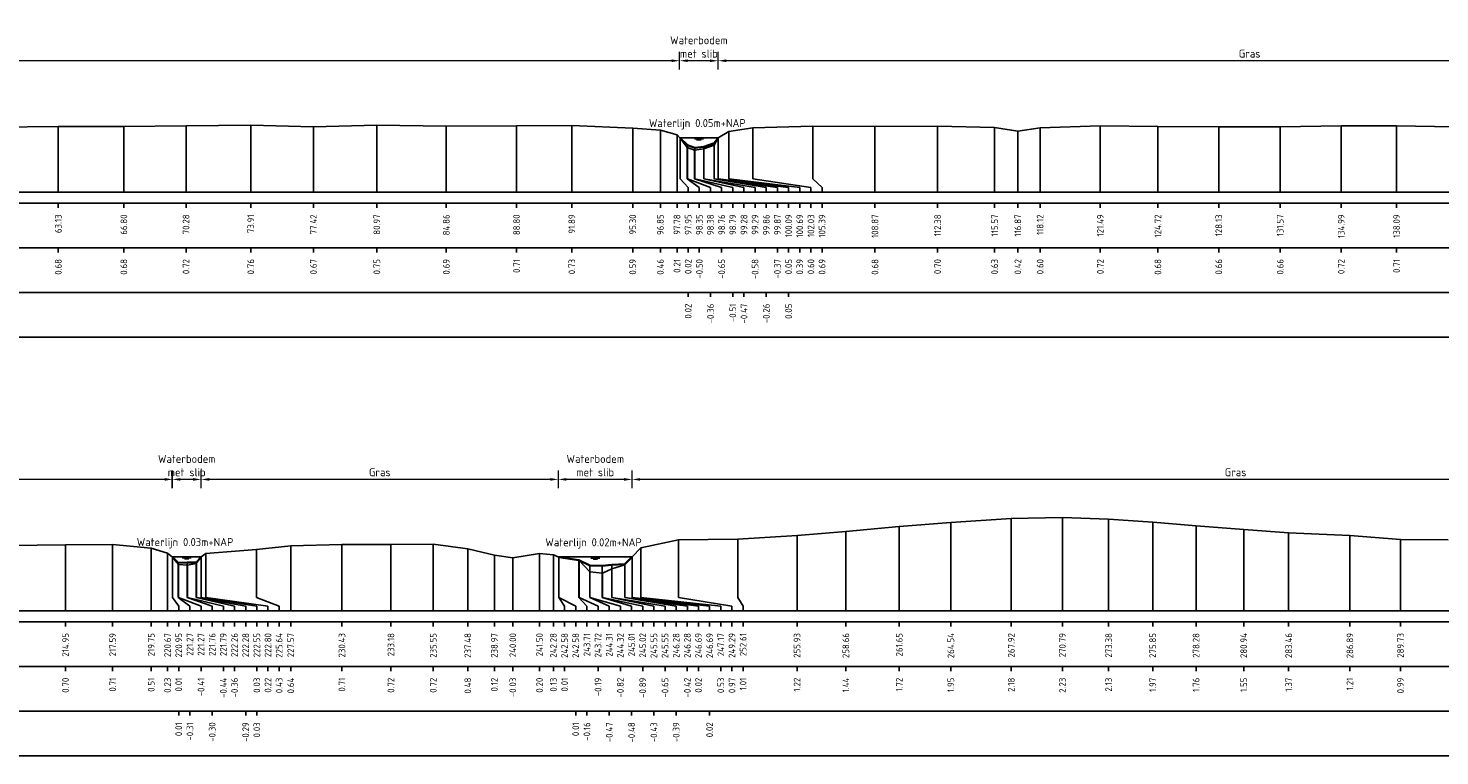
# Model space of a CAD drawing. Header units: metres. Extents: x 132725 to 140175, y 414354 to 417094.
# Tile 26 of 40: x 139912 to 139991, y 416947 to 416988. Entities that reach past the tile are written whole.
import ezdxf
from ezdxf.enums import TextEntityAlignment as Align

# ---------------------------------------------------------------- set-up
doc = ezdxf.new("R2010")
doc.units = ezdxf.units.M
doc.header["$PDMODE"] = 35
doc.header["$PDSIZE"] = 0.075
doc.layers.get('Defpoints').update_dxf_attribs({"true_color": 0x806000})
for name, color, linetype, lineweight in [('B-ME-GW-MAAIVELD-GD', 8, 'GW-MAAIVELD', 25), ('X-ME-AL-PROFIEL_BOVENKANT SLIB-GD', 42, 'Continuous', 35), ('X-XX-AL-DETAIL1-M', 7, 'Continuous', 18), ('X-XX-AL-NAP-T18', 7, 'Continuous', 18)]:
    doc.layers.add(name, color=color, linetype=linetype, lineweight=lineweight)
doc.layers.add('X-ME-AL-PROFIEL_WATERLIJN-GD', color=150, linetype='Continuous')
doc.layers.add('X-ME-AL-PROFIELRASTER-S', color=7, linetype='Continuous')
doc.styles.add('NLCS-ISO-ANNOTATIEF-T18', font='NLCS-ISO.ttf', dxfattribs={"height": 1.8})
doc.styles.add('NLCS-ISO-ANNOTATIVE-T18', font='NLCS-ISO.ttf', dxfattribs={"height": 1.8})
doc.linetypes.add('GW-MAAIVELD', pattern='A,12,[40,NLCS.SHX,S=1,R=0,X=0,Y=-0.5],12', length=24)
doc.dimstyles.new('NLCS-ANNOTATIEF-T18-PIJL_L2_H0', dxfattribs={"dimtxt": 2.5, "dimasz": 1.8, "dimexe": 2, "dimexo": 2, "dimgap": 0.7, "dimtad": 1, "dimzin": 0, "dimdsep": 46, "dimtxsty": 'NLCS-ISO-ANNOTATIEF-T18', "dimcen": 0, "dimdle": 2, "dimclrd": 256, "dimclre": 256, "dimclrt": 10, "dimaunit": 2, "dimadec": 0, "dimazin": 0, "dimtfac": 1, "dimtdec": 3, "dimtofl": 0, "dimtmove": 0, "dimatfit": 3, "dimfxl": 2, "dimfxlon": 1, "dimtfillclr": 256, "dimtolj": 1, "dimtzin": 0, "dimlwd": -1, "dimlwe": -1, "dimarcsym": 0})

# ---------------------------------------------------------------- blocks, each defined once
blk = doc.blocks.new('SAL-PROFIELRASTER_BALK_EIND1-D')
at = {"color": 0, "linetype": 'ByBlock', "lineweight": -2, "flags": 128}
for points in [[(0, 0), (1, 0)], [(0, -2.5), (1, -2.5)], [(0, -12.5), (1, -12.5)]]:
    blk.add_lwpolyline(points, dxfattribs=at)
blk = doc.blocks.new('SAL-PROFIELRASTER_BALK_EIND2-D')
at = {"color": 0, "linetype": 'ByBlock', "lineweight": -2}
blk.add_line((1, -12.5), (0, -12.5), dxfattribs=at)
blk = doc.blocks.new('SAL-PROFIELRASTER_BALK_DATA-D')
at = {"color": 0, "linetype": 'ByBlock', "lineweight": -2}
blk.add_lwpolyline([(0, -3.5), (0, -2.5)], dxfattribs=at)
at = {"color": 0, "linetype": 'ByBlock', "lineweight": -2, "style": 'NLCS-ISO-ANNOTATIVE-T18'}
blk.add_attdef('GETAL', text='', height=1.5, rotation=90, dxfattribs=at).set_placement((0.75, -5), align=Align.RIGHT)
blk = doc.blocks.new('SAL-PROFIELRASTER_AANHAAL-D')
at = {"color": 9, "linetype": 'ByBlock', "lineweight": -2, "flags": 128}
blk.add_lwpolyline([(0, 1), (0, 0)], dxfattribs=at)
blk = doc.blocks.new('SAL-PROFIELRASTER_AANHAAL_STAGGER-D')
at = {"color": 9, "linetype": 'ByBlock', "lineweight": -2, "flags": 128}
for points in [[(0, 0), (0, -0.25)], [(0, -0.25), (1, -0.75)], [(1, -0.75), (1, -1)]]:
    blk.add_lwpolyline(points, dxfattribs=at)
blk = doc.blocks.new('*D69')
at = {"layer": 'Defpoints', "color": 0, "transparency": 16777216}
for p in [(139919.638, 416962.678), (139919.638, 416958.343), (139921.258, 416958.343)]:
    blk.add_point(p, dxfattribs=at)
at = {"layer": 'X-XX-AL-DETAIL1-M', "transparency": 16777216}
for p, q in [((139919.638, 416962.178), (139919.638, 416963.178)), ((139921.258, 416962.178), (139921.258, 416963.178)), ((139920.808, 416962.678), (139920.088, 416962.678))]:
    blk.add_line(p, q, dxfattribs=at)
for points in [[(139920.088, 416962.753), (139920.088, 416962.603), (139919.638, 416962.678)], [(139920.808, 416962.753), (139920.808, 416962.603), (139921.258, 416962.678)]]:
    blk.add_solid(points, dxfattribs=at)
at = {"layer": 'X-XX-AL-DETAIL1-M', "color": 10, "transparency": 16777216, "insert": (139920.448, 416963.453), "char_height": 0.45, "attachment_point": 5, "style": 'NLCS-ISO-ANNOTATIEF-T18'}
blk.add_mtext('\\A1;Waterbodem\\Pmet slib', dxfattribs=at)
blk = doc.blocks.new('*D70')
at = {"layer": 'Defpoints', "color": 0, "transparency": 16777216}
for p in [(139941.267, 416962.678), (139941.267, 416958.332), (139945.397, 416958.332)]:
    blk.add_point(p, dxfattribs=at)
at = {"layer": 'X-XX-AL-DETAIL1-M', "transparency": 16777216}
for p, q in [((139941.267, 416962.178), (139941.267, 416963.178)), ((139945.397, 416962.178), (139945.397, 416963.178)), ((139944.947, 416962.678), (139941.717, 416962.678))]:
    blk.add_line(p, q, dxfattribs=at)
for points in [[(139941.717, 416962.753), (139941.717, 416962.603), (139941.267, 416962.678)], [(139944.947, 416962.753), (139944.947, 416962.603), (139945.397, 416962.678)]]:
    blk.add_solid(points, dxfattribs=at)
at = {"layer": 'X-XX-AL-DETAIL1-M', "color": 10, "transparency": 16777216, "insert": (139943.332, 416963.453), "char_height": 0.45, "attachment_point": 5, "style": 'NLCS-ISO-ANNOTATIEF-T18'}
blk.add_mtext('\\A1;Waterbodem\\Pmet slib', dxfattribs=at)
blk = doc.blocks.new('*D72')
at = {"layer": 'Defpoints', "color": 0, "transparency": 16777216}
for p in [(139945.397, 416962.678), (140013, 416959.477), (139945.397, 416958.332)]:
    blk.add_point(p, dxfattribs=at)
at = {"layer": 'X-XX-AL-DETAIL1-M', "transparency": 16777216}
for p, q in [((139945.397, 416962.178), (139945.397, 416963.178)), ((140013, 416962.178), (140013, 416963.178)), ((140012.55, 416962.678), (139945.847, 416962.678))]:
    blk.add_line(p, q, dxfattribs=at)
for points in [[(139945.847, 416962.753), (139945.847, 416962.603), (139945.397, 416962.678)], [(140012.55, 416962.753), (140012.55, 416962.603), (140013, 416962.678)]]:
    blk.add_solid(points, dxfattribs=at)
at = {"layer": 'X-XX-AL-DETAIL1-M', "color": 10, "transparency": 16777216, "insert": (139979.198, 416963.078), "char_height": 0.45, "attachment_point": 5, "style": 'NLCS-ISO-ANNOTATIEF-T18'}
blk.add_mtext('\\A1;Gras', dxfattribs=at)
blk = doc.blocks.new('*D73')
at = {"layer": 'Defpoints', "color": 0, "transparency": 16777216}
for p in [(139921.258, 416962.678), (139921.258, 416958.332), (139941.267, 416958.332)]:
    blk.add_point(p, dxfattribs=at)
at = {"layer": 'X-XX-AL-DETAIL1-M', "transparency": 16777216}
for p, q in [((139921.258, 416962.178), (139921.258, 416963.178)), ((139941.267, 416962.178), (139941.267, 416963.178)), ((139940.817, 416962.678), (139921.708, 416962.678))]:
    blk.add_line(p, q, dxfattribs=at)
for points in [[(139921.708, 416962.753), (139921.708, 416962.603), (139921.258, 416962.678)], [(139940.817, 416962.753), (139940.817, 416962.603), (139941.267, 416962.678)]]:
    blk.add_solid(points, dxfattribs=at)
at = {"layer": 'X-XX-AL-DETAIL1-M', "color": 10, "transparency": 16777216, "insert": (139931.263, 416963.078), "char_height": 0.45, "attachment_point": 5, "style": 'NLCS-ISO-ANNOTATIEF-T18'}
blk.add_mtext('\\A1;Gras', dxfattribs=at)
blk = doc.blocks.new('*D74')
at = {"layer": 'Defpoints', "color": 0, "transparency": 16777216}
for p in [(139860.06, 416962.678), (139860.06, 416958.351), (139919.659, 416958.326)]:
    blk.add_point(p, dxfattribs=at)
at = {"layer": 'X-XX-AL-DETAIL1-M', "transparency": 16777216}
for p, q in [((139860.06, 416962.178), (139860.06, 416963.178)), ((139919.659, 416962.178), (139919.659, 416963.178)), ((139919.209, 416962.678), (139860.51, 416962.678))]:
    blk.add_line(p, q, dxfattribs=at)
for points in [[(139860.51, 416962.753), (139860.51, 416962.603), (139860.06, 416962.678)], [(139919.209, 416962.753), (139919.209, 416962.603), (139919.659, 416962.678)]]:
    blk.add_solid(points, dxfattribs=at)
at = {"layer": 'X-XX-AL-DETAIL1-M', "color": 10, "transparency": 16777216, "insert": (139889.86, 416963.078), "char_height": 0.45, "attachment_point": 5, "style": 'NLCS-ISO-ANNOTATIEF-T18'}
blk.add_mtext('\\A1;Gras', dxfattribs=at)
blk = doc.blocks.new('*D142')
at = {"layer": 'Defpoints', "color": 0, "transparency": 16777216}
for p in [(139948.056, 416986.137), (139948.056, 416981.821), (139950.217, 416981.821)]:
    blk.add_point(p, dxfattribs=at)
at = {"layer": 'X-XX-AL-DETAIL1-M', "transparency": 16777216}
for p, q in [((139948.056, 416985.637), (139948.056, 416986.637)), ((139949.767, 416986.137), (139948.506, 416986.137)), ((139950.217, 416985.637), (139950.217, 416986.637))]:
    blk.add_line(p, q, dxfattribs=at)
for points in [[(139948.506, 416986.212), (139948.506, 416986.062), (139948.056, 416986.137)], [(139949.767, 416986.212), (139949.767, 416986.062), (139950.217, 416986.137)]]:
    blk.add_solid(points, dxfattribs=at)
at = {"layer": 'X-XX-AL-DETAIL1-M', "color": 10, "transparency": 16777216, "insert": (139949.136, 416986.912), "char_height": 0.45, "attachment_point": 5, "style": 'NLCS-ISO-ANNOTATIEF-T18'}
blk.add_mtext('\\A1;Waterbodem\\Pmet slib', dxfattribs=at)
blk = doc.blocks.new('*D150')
at = {"layer": 'Defpoints', "color": 0, "transparency": 16777216}
for p in [(139950.217, 416986.137), (139950.217, 416981.821), (140009.752, 416981.791)]:
    blk.add_point(p, dxfattribs=at)
at = {"layer": 'X-XX-AL-DETAIL1-M', "transparency": 16777216}
for p, q in [((139950.217, 416985.637), (139950.217, 416986.637)), ((140009.302, 416986.137), (139950.667, 416986.137)), ((140009.752, 416985.637), (140009.752, 416986.637))]:
    blk.add_line(p, q, dxfattribs=at)
for points in [[(139950.667, 416986.212), (139950.667, 416986.062), (139950.217, 416986.137)], [(140009.302, 416986.212), (140009.302, 416986.062), (140009.752, 416986.137)]]:
    blk.add_solid(points, dxfattribs=at)
at = {"layer": 'X-XX-AL-DETAIL1-M', "color": 10, "transparency": 16777216, "insert": (139979.985, 416986.537), "char_height": 0.45, "attachment_point": 5, "style": 'NLCS-ISO-ANNOTATIEF-T18'}
blk.add_mtext('\\A1;Gras', dxfattribs=at)
blk = doc.blocks.new('*D151')
at = {"layer": 'Defpoints', "color": 0, "transparency": 16777216}
for p in [(139858.292, 416986.137), (139858.292, 416981.818), (139948.056, 416981.821)]:
    blk.add_point(p, dxfattribs=at)
at = {"layer": 'X-XX-AL-DETAIL1-M', "transparency": 16777216}
for p, q in [((139858.292, 416985.637), (139858.292, 416986.637)), ((139947.606, 416986.137), (139858.742, 416986.137)), ((139948.056, 416985.637), (139948.056, 416986.637))]:
    blk.add_line(p, q, dxfattribs=at)
for points in [[(139858.742, 416986.212), (139858.742, 416986.062), (139858.292, 416986.137)], [(139947.606, 416986.212), (139947.606, 416986.062), (139948.056, 416986.137)]]:
    blk.add_solid(points, dxfattribs=at)
at = {"layer": 'X-XX-AL-DETAIL1-M', "color": 10, "transparency": 16777216, "insert": (139903.174, 416986.537), "char_height": 0.45, "attachment_point": 5, "style": 'NLCS-ISO-ANNOTATIEF-T18'}
blk.add_mtext('\\A1;Gras', dxfattribs=at)

msp = doc.modelspace()

# ---------------------------------------------------------------- linework, layer by layer
at = {"layer": 'B-ME-GW-MAAIVELD-GD', "ltscale": 0.1}
for points in [[(139909.774, 416982.406), (139913.254, 416982.454), (139916.926, 416982.453), (139920.411, 416982.495), (139924.036, 416982.533), (139927.547, 416982.442), (139931.097, 416982.523), (139934.988, 416982.462), (139938.923, 416982.484), (139942.019, 416982.508), (139945.43, 416982.367), (139946.978, 416982.239), (139947.911, 416981.985), (139948.081, 416981.792), (139948.479, 416981.28), (139948.885, 416981.128), (139949.422, 416981.194), (139949.994, 416981.41), (139950.217, 416981.821), (139950.814, 416982.163), (139952.161, 416982.378), (139955.521, 416982.462), (139959, 416982.451), (139962.507, 416982.478), (139965.702, 416982.405), (139967.002, 416982.199), (139968.251, 416982.372), (139971.622, 416982.498), (139974.847, 416982.454), (139978.256, 416982.435), (139981.697, 416982.432), (139985.115, 416982.494), (139988.216, 416982.49), (139991.414, 416982.438)], [(139910.479, 416958.98), (139913.66, 416959.015), (139916.298, 416959.027), (139918.459, 416958.822), (139919.375, 416958.548), (139919.659, 416958.326), (139919.984, 416957.911), (139920.495, 416957.878), (139920.973, 416957.958), (139921.258, 416958.343), (139921.514, 416958.532), (139924.353, 416958.743), (139926.275, 416958.958), (139929.14, 416959.031), (139931.887, 416959.036), (139934.255, 416959.04), (139936.193, 416958.794), (139937.679, 416958.436), (139938.713, 416958.291), (139940.208, 416958.519), (139940.989, 416958.443), (139941.287, 416958.324), (139942.431, 416958.126), (139943.032, 416957.5), (139943.729, 416957.423), (139944.261, 416957.667), (139944.992, 416957.896), (139945.397, 416958.332), (139945.883, 416958.843), (139948, 416959.291), (139951.321, 416959.325), (139954.636, 416959.541), (139957.368, 416959.76), (139960.358, 416960.032), (139963.249, 416960.266), (139966.634, 416960.495), (139969.499, 416960.55), (139972.085, 416960.45), (139974.556, 416960.286), (139976.988, 416960.072), (139979.654, 416959.863), (139982.172, 416959.683), (139985.6, 416959.53), (139988.436, 416959.308), (139991.099, 416959.297)]]:
    msp.add_lwpolyline(points, dxfattribs=at)
at = {"layer": 'X-ME-AL-PROFIEL_BOVENKANT SLIB-GD'}
for points in [[(139948.081, 416981.792), (139948.505, 416981.415), (139948.918, 416981.264), (139949.406, 416981.311), (139949.992, 416981.516), (139950.217, 416981.821)], [(139919.659, 416958.326), (139919.974, 416958.003), (139920.467, 416958.02), (139920.992, 416958.025), (139921.258, 416958.343)], [(139941.287, 416958.324), (139942.417, 416958.153), (139943.019, 416957.849), (139943.724, 416957.836), (139944.261, 416957.889), (139944.994, 416957.926), (139945.397, 416958.332)]]:
    msp.add_lwpolyline(points, dxfattribs=at)
at = {"layer": 'X-ME-AL-PROFIEL_WATERLIJN-GD'}
for points in [[(139950.217, 416981.821), (139948.056, 416981.821)], [(139948.886, 416981.759), (139949.386, 416981.759)], [(139949.011, 416981.7), (139949.261, 416981.7)], [(139921.258, 416958.343), (139919.638, 416958.343)], [(139920.198, 416958.281), (139920.698, 416958.281)], [(139945.397, 416958.332), (139941.267, 416958.332)], [(139920.323, 416958.222), (139920.573, 416958.222)], [(139943.082, 416958.27), (139943.582, 416958.27)], [(139943.207, 416958.211), (139943.457, 416958.211)]]:
    msp.add_lwpolyline(points, dxfattribs=at)

# ---------------------------------------------------------------- block references
at = {"layer": 'X-ME-AL-PROFIELRASTER-S'}
for p, yscale in [((139913.254, 416978.776), 3.678), ((139916.926, 416978.776), 3.677), ((139920.411, 416978.776), 3.719), ((139924.036, 416978.776), 3.757), ((139927.547, 416978.776), 3.666), ((139931.097, 416978.776), 3.747), ((139934.988, 416978.776), 3.686), ((139938.923, 416978.776), 3.708), ((139942.019, 416978.776), 3.732), ((139945.43, 416978.776), 3.591), ((139946.978, 416978.776), 3.463), ((139950.814, 416979.776), 2.387), ((139952.161, 416979.776), 2.602), ((139955.521, 416979.776), 2.686), ((139959, 416978.776), 3.675), ((139962.507, 416978.776), 3.702), ((139965.702, 416978.776), 3.629), ((139967.002, 416978.776), 3.423), ((139968.251, 416978.776), 3.596), ((139971.622, 416978.776), 3.722), ((139974.847, 416978.776), 3.678), ((139978.256, 416978.776), 3.659), ((139981.697, 416978.776), 3.656), ((139985.115, 416978.776), 3.718), ((139988.216, 416978.776), 3.714), ((139947.911, 416978.776), 3.209), ((139948.081, 416979.776), 2.016), ((139948.081, 416979.776), 2.016), ((139948.081, 416979.776), 2.016), ((139948.081, 416979.776), 2.016), ((139948.479, 416979.776), 1.504), ((139948.505, 416979.776), 1.639), ((139948.918, 416979.776), 1.488), ((139949.406, 416979.776), 1.535), ((139949.992, 416979.776), 1.74), ((139949.994, 416979.776), 1.634), ((139950.217, 416979.776), 2.045), ((139950.217, 416979.776), 2.045), ((139950.217, 416979.776), 2.045), ((139950.217, 416979.776), 2.045), ((139948.885, 416979.776), 1.352), ((139949.422, 416979.776), 1.418), ((139960.358, 416955.317), 4.715), ((139963.249, 416955.317), 4.949), ((139966.634, 416955.317), 5.178), ((139969.499, 416955.317), 5.233000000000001), ((139972.085, 416955.317), 5.133), ((139974.556, 416955.317), 4.969), ((139976.988, 416955.317), 4.755), ((139979.654, 416955.317), 4.546), ((139948, 416956.317), 2.974), ((139951.321, 416956.317), 3.008), ((139954.636, 416955.317), 4.224), ((139957.368, 416955.317), 4.443), ((139982.172, 416955.317), 4.366), ((139985.6, 416955.317), 4.213), ((139988.436, 416955.317), 3.991), ((139913.66, 416955.317), 3.698), ((139916.298, 416955.317), 3.71), ((139918.459, 416955.317), 3.505), ((139919.375, 416955.317), 3.231), ((139919.659, 416956.317), 2.009), ((139919.659, 416956.317), 2.009), ((139919.659, 416956.317), 2.009), ((139919.659, 416956.317), 2.009), ((139921.258, 416956.317), 2.026), ((139921.258, 416956.317), 2.026), ((139921.258, 416956.317), 2.026), ((139921.258, 416956.317), 2.026), ((139921.514, 416956.317), 2.215), ((139924.353, 416956.317), 2.426), ((139926.275, 416955.317), 3.641), ((139929.14, 416955.317), 3.714), ((139931.887, 416955.317), 3.719), ((139934.255, 416955.317), 3.723), ((139936.193, 416955.317), 3.477), ((139937.679, 416955.317), 3.119), ((139938.713, 416955.317), 2.974), ((139940.208, 416955.317), 3.202), ((139940.989, 416955.317), 3.126), ((139941.287, 416956.317), 2.007), ((139941.287, 416956.317), 2.007), ((139941.287, 416956.317), 2.007), ((139941.287, 416956.317), 2.007), ((139945.397, 416956.317), 2.015), ((139945.397, 416956.317), 2.015), ((139945.397, 416956.317), 2.015), ((139945.397, 416956.317), 2.015), ((139945.883, 416956.317), 2.526), ((139919.974, 416956.317), 1.686), ((139919.984, 416956.317), 1.594), ((139920.467, 416956.317), 1.703), ((139920.495, 416956.317), 1.561), ((139920.973, 416956.317), 1.641), ((139920.992, 416956.317), 1.708), ((139942.417, 416956.317), 1.836), ((139942.431, 416956.317), 1.809), ((139943.019, 416956.317), 1.532), ((139943.032, 416956.317), 1.183), ((139943.724, 416956.317), 1.519), ((139944.261, 416956.317), 1.572), ((139944.261, 416956.317), 1.35), ((139944.992, 416956.317), 1.579), ((139944.994, 416956.317), 1.609), ((139943.729, 416956.317), 1.106)]:
    msp.add_blockref('SAL-PROFIELRASTER_AANHAAL-D', p, dxfattribs=dict(at, yscale=yscale))
for p, xscale, zscale in [((139948.081, 416979.776), 0.4546820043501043, 0.4546820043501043), ((139948.081, 416979.776), 0.4546820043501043, 0.4546820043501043), ((139948.081, 416979.776), 0.4546820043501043, 0.4546820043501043), ((139948.081, 416979.776), 0.4546820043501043, 0.4546820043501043), ((139948.479, 416979.776), 0.681728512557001, 0.681728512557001), ((139948.505, 416979.776), 1.280767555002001, 1.280767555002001), ((139948.885, 416979.776), 1.526018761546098, 1.526018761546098), ((139948.918, 416979.776), 2.118173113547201, 2.118173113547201), ((139949.406, 416979.776), 2.2555086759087, 2.2555086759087), ((139949.422, 416979.776), 2.864436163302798, 2.864436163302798), ((139949.992, 416979.776), 2.919264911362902, 2.919264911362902), ((139949.994, 416979.776), 3.542407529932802, 3.542407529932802), ((139950.217, 416979.776), 3.944280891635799, 3.944280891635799), ((139950.217, 416979.776), 3.944280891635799, 3.944280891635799), ((139950.217, 416979.776), 3.944280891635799, 3.944280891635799), ((139950.217, 416979.776), 3.944280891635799, 3.944280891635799), ((139950.814, 416979.776), 3.97204946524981, 3.97204946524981), ((139952.161, 416979.776), 3.250328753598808, 3.250328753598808), ((139955.521, 416979.776), 0.5152290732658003, 0.5152290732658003), ((139919.659, 416956.317), 0.3409960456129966, 0.3409960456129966), ((139919.659, 416956.317), 0.3409960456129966, 0.3409960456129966), ((139919.659, 416956.317), 0.3409960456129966, 0.3409960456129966), ((139919.659, 416956.317), 0.3409960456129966, 0.3409960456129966), ((139919.974, 416956.317), 0.650967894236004, 0.650967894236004), ((139919.984, 416956.317), 1.266800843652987, 1.266800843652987), ((139920.467, 416956.317), 1.408343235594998, 1.408343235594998), ((139920.495, 416956.317), 2.005239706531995, 2.005239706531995), ((139920.973, 416956.317), 2.152462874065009, 2.152462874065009), ((139920.992, 416956.317), 2.758220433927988, 2.758220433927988), ((139921.258, 416956.317), 3.116913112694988, 3.116913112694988), ((139921.258, 416956.317), 3.116913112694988, 3.116913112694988), ((139921.258, 416956.317), 3.116913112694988, 3.116913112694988), ((139921.258, 416956.317), 3.116913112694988, 3.116913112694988), ((139921.514, 416956.317), 3.486277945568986, 3.486277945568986), ((139924.353, 416956.317), 1.271953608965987, 1.271953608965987), ((139941.287, 416956.317), 0.3274767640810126, 0.3274767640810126), ((139941.287, 416956.317), 0.9524767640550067, 0.9524767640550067), ((139941.287, 416956.317), 0.9524767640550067, 0.9524767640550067), ((139941.287, 416956.317), 0.9524767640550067, 0.9524767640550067), ((139942.417, 416956.317), 0.4477090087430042, 0.4477090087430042), ((139942.431, 416956.317), 1.058042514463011, 1.058042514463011), ((139943.019, 416956.317), 1.095554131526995, 1.095554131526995), ((139943.032, 416956.317), 1.707293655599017, 1.707293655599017), ((139943.724, 416956.317), 1.640629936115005, 1.640629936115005), ((139943.729, 416956.317), 2.260088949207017, 2.260088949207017), ((139944.261, 416956.317), 2.35306068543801, 2.35306068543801), ((139944.261, 416956.317), 2.978730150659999, 2.978730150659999), ((139944.992, 416956.317), 3.497720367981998, 3.497720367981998), ((139944.994, 416956.317), 2.87025106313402, 2.87025106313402), ((139945.397, 416956.317), 3.717757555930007, 3.717757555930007), ((139945.397, 416956.317), 4.342757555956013, 4.342757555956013), ((139945.397, 416956.317), 4.342757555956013, 4.342757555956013), ((139945.397, 416956.317), 4.342757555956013, 4.342757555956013), ((139945.883, 416956.317), 4.480871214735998, 4.480871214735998), ((139948, 416956.317), 2.989214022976, 2.989214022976), ((139951.321, 416956.317), 0.2929107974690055, 0.2929107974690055)]:
    msp.add_blockref('SAL-PROFIELRASTER_AANHAAL_STAGGER-D', p, dxfattribs=dict(at, xscale=xscale, zscale=zscale))
at = {"layer": 'X-ME-AL-PROFIELRASTER-S', "xscale": 324, "yscale": 0.25, "zscale": 321.2711331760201}
for name, p in [('SAL-PROFIELRASTER_BALK_EIND1-D', (139850.128, 416978.776)), ('SAL-PROFIELRASTER_BALK_EIND2-D', (139850.128, 416976.276)), ('SAL-PROFIELRASTER_BALK_EIND2-D', (139850.128, 416973.776)), ('SAL-PROFIELRASTER_BALK_EIND1-D', (139698.709, 416955.317)), ('SAL-PROFIELRASTER_BALK_EIND2-D', (139698.709, 416952.817)), ('SAL-PROFIELRASTER_BALK_EIND2-D', (139698.709, 416950.317))]:
    msp.add_blockref(name, p, dxfattribs=at)
at = {"layer": 'X-ME-AL-PROFIELRASTER-S', "xscale": 0.25, "yscale": 0.25, "zscale": 0.25}
for p, values in [((139913.254, 416978.776), {'GETAL': '63.13'}), ((139916.926, 416978.776), {'GETAL': '66.80'}), ((139920.411, 416978.776), {'GETAL': '70.28'}), ((139924.036, 416978.776), {'GETAL': '73.91'}), ((139927.547, 416978.776), {'GETAL': '77.42'}), ((139931.097, 416978.776), {'GETAL': '80.97'}), ((139934.988, 416978.776), {'GETAL': '84.86'}), ((139938.923, 416978.776), {'GETAL': '88.80'}), ((139942.019, 416978.776), {'GETAL': '91.89'}), ((139945.43, 416978.776), {'GETAL': '95.30'}), ((139946.978, 416978.776), {'GETAL': '96.85'}), ((139947.911, 416978.776), {'GETAL': '97.78'}), ((139948.536, 416978.776), {'GETAL': '97.95'}), ((139948.536, 416978.776), {'GETAL': '97.95'}), ((139948.536, 416978.776), {'GETAL': '97.95'}), ((139948.536, 416978.776), {'GETAL': '97.95'}), ((139949.161, 416978.776), {'GETAL': '98.35'}), ((139949.786, 416978.776), {'GETAL': '98.38'}), ((139950.411, 416978.776), {'GETAL': '98.76'}), ((139951.036, 416978.776), {'GETAL': '98.79'}), ((139951.661, 416978.776), {'GETAL': '99.28'}), ((139952.286, 416978.776), {'GETAL': '99.29'}), ((139952.911, 416978.776), {'GETAL': '99.86'}), ((139953.536, 416978.776), {'GETAL': '99.87'}), ((139954.161, 416978.776), {'GETAL': '100.09'}), ((139954.161, 416978.776), {'GETAL': '100.09'}), ((139954.161, 416978.776), {'GETAL': '100.09'}), ((139954.161, 416978.776), {'GETAL': '100.09'}), ((139954.786, 416978.776), {'GETAL': '100.69'}), ((139955.411, 416978.776), {'GETAL': '102.03'}), ((139956.036, 416978.776), {'GETAL': '105.39'}), ((139959, 416978.776), {'GETAL': '108.87'}), ((139962.507, 416978.776), {'GETAL': '112.38'}), ((139965.702, 416978.776), {'GETAL': '115.57'}), ((139967.002, 416978.776), {'GETAL': '116.87'}), ((139968.251, 416978.776), {'GETAL': '118.12'}), ((139971.622, 416978.776), {'GETAL': '121.49'}), ((139974.847, 416978.776), {'GETAL': '124.72'}), ((139978.256, 416978.776), {'GETAL': '128.13'}), ((139981.697, 416978.776), {'GETAL': '131.57'}), ((139985.115, 416978.776), {'GETAL': '134.99'}), ((139988.216, 416978.776), {'GETAL': '138.09'}), ((139913.254, 416976.276), {'GETAL': '0.68'}), ((139916.926, 416976.276), {'GETAL': '0.68'}), ((139920.411, 416976.276), {'GETAL': '0.72'}), ((139924.036, 416976.276), {'GETAL': '0.76'}), ((139927.547, 416976.276), {'GETAL': '0.67'}), ((139931.097, 416976.276), {'GETAL': '0.75'}), ((139934.988, 416976.276), {'GETAL': '0.69'}), ((139938.923, 416976.276), {'GETAL': '0.71'}), ((139942.019, 416976.276), {'GETAL': '0.73'}), ((139945.43, 416976.276), {'GETAL': '0.59'}), ((139946.978, 416976.276), {'GETAL': '0.46'}), ((139947.911, 416976.276), {'GETAL': '0.21'}), ((139948.536, 416976.276), {'GETAL': '0.02'}), ((139949.161, 416976.276), {'GETAL': '-0.50'}), ((139950.411, 416976.276), {'GETAL': '-0.65'}), ((139952.286, 416976.276), {'GETAL': '-0.58'}), ((139953.536, 416976.276), {'GETAL': '-0.37'}), ((139954.161, 416976.276), {'GETAL': '0.05'}), ((139954.786, 416976.276), {'GETAL': '0.39'}), ((139955.411, 416976.276), {'GETAL': '0.60'}), ((139956.036, 416976.276), {'GETAL': '0.69'}), ((139959, 416976.276), {'GETAL': '0.68'}), ((139962.507, 416976.276), {'GETAL': '0.70'}), ((139965.702, 416976.276), {'GETAL': '0.63'}), ((139967.002, 416976.276), {'GETAL': '0.42'}), ((139968.251, 416976.276), {'GETAL': '0.60'}), ((139971.622, 416976.276), {'GETAL': '0.72'}), ((139974.847, 416976.276), {'GETAL': '0.68'}), ((139978.256, 416976.276), {'GETAL': '0.66'}), ((139981.697, 416976.276), {'GETAL': '0.66'}), ((139985.115, 416976.276), {'GETAL': '0.72'}), ((139988.216, 416976.276), {'GETAL': '0.71'}), ((139948.536, 416973.776), {'GETAL': '0.02'}), ((139949.786, 416973.776), {'GETAL': '-0.36'}), ((139951.036, 416973.776), {'GETAL': '-0.51'}), ((139951.661, 416973.776), {'GETAL': '-0.47'}), ((139952.911, 416973.776), {'GETAL': '-0.26'}), ((139954.161, 416973.776), {'GETAL': '0.05'}), ((139913.66, 416955.317), {'GETAL': '214.95'}), ((139916.298, 416955.317), {'GETAL': '217.59'}), ((139918.459, 416955.317), {'GETAL': '219.75'}), ((139919.375, 416955.317), {'GETAL': '220.67'}), ((139920, 416955.317), {'GETAL': '220.95'}), ((139920, 416955.317), {'GETAL': '220.95'}), ((139920, 416955.317), {'GETAL': '220.95'}), ((139920, 416955.317), {'GETAL': '220.95'}), ((139920.625, 416955.317), {'GETAL': '221.27'}), ((139921.25, 416955.317), {'GETAL': '221.27'}), ((139921.875, 416955.317), {'GETAL': '221.76'}), ((139922.5, 416955.317), {'GETAL': '221.79'}), ((139923.125, 416955.317), {'GETAL': '222.26'}), ((139923.75, 416955.317), {'GETAL': '222.28'}), ((139924.375, 416955.317), {'GETAL': '222.55'}), ((139924.375, 416955.317), {'GETAL': '222.55'}), ((139924.375, 416955.317), {'GETAL': '222.55'}), ((139924.375, 416955.317), {'GETAL': '222.55'}), ((139925, 416955.317), {'GETAL': '222.80'}), ((139925.625, 416955.317), {'GETAL': '225.64'}), ((139926.275, 416955.317), {'GETAL': '227.57'}), ((139929.14, 416955.317), {'GETAL': '230.43'}), ((139931.887, 416955.317), {'GETAL': '233.18'}), ((139934.255, 416955.317), {'GETAL': '235.55'}), ((139936.193, 416955.317), {'GETAL': '237.48'}), ((139937.679, 416955.317), {'GETAL': '238.97'}), ((139938.713, 416955.317), {'GETAL': '240.00'}), ((139940.208, 416955.317), {'GETAL': '241.50'}), ((139940.989, 416955.317), {'GETAL': '242.28'}), ((139941.614, 416955.317), {'GETAL': '242.58'}), ((139942.239, 416955.317), {'GETAL': '242.58'}), ((139942.239, 416955.317), {'GETAL': '242.58'}), ((139942.239, 416955.317), {'GETAL': '242.58'}), ((139942.864, 416955.317), {'GETAL': '243.71'}), ((139943.489, 416955.317), {'GETAL': '243.72'}), ((139944.114, 416955.317), {'GETAL': '244.31'}), ((139944.739, 416955.317), {'GETAL': '244.32'}), ((139945.364, 416955.317), {'GETAL': '245.01'}), ((139945.989, 416955.317), {'GETAL': '245.02'}), ((139946.614, 416955.317), {'GETAL': '245.55'}), ((139947.239, 416955.317), {'GETAL': '245.55'}), ((139947.864, 416955.317), {'GETAL': '246.28'}), ((139948.489, 416955.317), {'GETAL': '246.28'}), ((139949.114, 416955.317), {'GETAL': '246.69'}), ((139949.739, 416955.317), {'GETAL': '246.69'}), ((139949.739, 416955.317), {'GETAL': '246.69'}), ((139949.739, 416955.317), {'GETAL': '246.69'}), ((139950.364, 416955.317), {'GETAL': '247.17'}), ((139950.989, 416955.317), {'GETAL': '249.29'}), ((139951.614, 416955.317), {'GETAL': '252.61'}), ((139954.636, 416955.317), {'GETAL': '255.93'}), ((139957.368, 416955.317), {'GETAL': '258.66'}), ((139960.358, 416955.317), {'GETAL': '261.65'}), ((139963.249, 416955.317), {'GETAL': '264.54'}), ((139966.634, 416955.317), {'GETAL': '267.92'}), ((139969.499, 416955.317), {'GETAL': '270.79'}), ((139972.085, 416955.317), {'GETAL': '273.38'}), ((139974.556, 416955.317), {'GETAL': '275.85'}), ((139976.988, 416955.317), {'GETAL': '278.28'}), ((139979.654, 416955.317), {'GETAL': '280.94'}), ((139982.172, 416955.317), {'GETAL': '283.46'}), ((139985.6, 416955.317), {'GETAL': '286.89'}), ((139988.436, 416955.317), {'GETAL': '289.73'}), ((139913.66, 416952.817), {'GETAL': '0.70'}), ((139916.298, 416952.817), {'GETAL': '0.71'}), ((139918.459, 416952.817), {'GETAL': '0.51'}), ((139919.375, 416952.817), {'GETAL': '0.23'}), ((139920, 416952.817), {'GETAL': '0.01'}), ((139921.25, 416952.817), {'GETAL': '-0.41'}), ((139922.5, 416952.817), {'GETAL': '-0.44'}), ((139923.125, 416952.817), {'GETAL': '-0.36'}), ((139924.375, 416952.817), {'GETAL': '0.03'}), ((139925, 416952.817), {'GETAL': '0.22'}), ((139925.625, 416952.817), {'GETAL': '0.43'}), ((139926.275, 416952.817), {'GETAL': '0.64'}), ((139929.14, 416952.817), {'GETAL': '0.71'}), ((139931.887, 416952.817), {'GETAL': '0.72'}), ((139934.255, 416952.817), {'GETAL': '0.72'}), ((139936.193, 416952.817), {'GETAL': '0.48'}), ((139937.679, 416952.817), {'GETAL': '0.12'}), ((139938.713, 416952.817), {'GETAL': '-0.03'}), ((139940.208, 416952.817), {'GETAL': '0.20'}), ((139940.989, 416952.817), {'GETAL': '0.13'}), ((139941.614, 416952.817), {'GETAL': '0.01'}), ((139943.489, 416952.817), {'GETAL': '-0.19'}), ((139944.739, 416952.817), {'GETAL': '-0.82'}), ((139945.989, 416952.817), {'GETAL': '-0.89'}), ((139947.239, 416952.817), {'GETAL': '-0.65'}), ((139948.489, 416952.817), {'GETAL': '-0.42'}), ((139949.114, 416952.817), {'GETAL': '0.02'}), ((139950.364, 416952.817), {'GETAL': '0.53'}), ((139950.989, 416952.817), {'GETAL': '0.97'}), ((139951.614, 416952.817), {'GETAL': '1.01'}), ((139954.636, 416952.817), {'GETAL': '1.22'}), ((139957.368, 416952.817), {'GETAL': '1.44'}), ((139960.358, 416952.817), {'GETAL': '1.72'}), ((139963.249, 416952.817), {'GETAL': '1.95'}), ((139966.634, 416952.817), {'GETAL': '2.18'}), ((139969.499, 416952.817), {'GETAL': '2.23'}), ((139972.085, 416952.817), {'GETAL': '2.13'}), ((139974.556, 416952.817), {'GETAL': '1.97'}), ((139976.988, 416952.817), {'GETAL': '1.76'}), ((139979.654, 416952.817), {'GETAL': '1.55'}), ((139982.172, 416952.817), {'GETAL': '1.37'}), ((139985.6, 416952.817), {'GETAL': '1.21'}), ((139988.436, 416952.817), {'GETAL': '0.99'}), ((139920, 416950.317), {'GETAL': '0.01'}), ((139920.625, 416950.317), {'GETAL': '-0.31'}), ((139921.875, 416950.317), {'GETAL': '-0.30'}), ((139923.75, 416950.317), {'GETAL': '-0.29'}), ((139924.375, 416950.317), {'GETAL': '0.03'}), ((139942.239, 416950.317), {'GETAL': '0.01'}), ((139942.864, 416950.317), {'GETAL': '-0.16'}), ((139944.114, 416950.317), {'GETAL': '-0.47'}), ((139945.364, 416950.317), {'GETAL': '-0.48'}), ((139946.614, 416950.317), {'GETAL': '-0.43'}), ((139947.864, 416950.317), {'GETAL': '-0.39'}), ((139949.739, 416950.317), {'GETAL': '0.02'})]:
    msp.add_blockref('SAL-PROFIELRASTER_BALK_DATA-D', p, dxfattribs=at).add_auto_attribs(values)

# ---------------------------------------------------------------- texts
at = {"layer": 'X-XX-AL-NAP-T18', "color": 10, "char_height": 0.45, "width": 15.43377, "attachment_point": 7, "style": 'NLCS-ISO-ANNOTATIEF-T18'}
for s, insert in [('Waterlijn 0.05m+NAP', (139946.336, 416982.282)), ('Waterlijn 0.03m+NAP', (139917.648, 416958.805)), ('Waterlijn 0.02m+NAP', (139940.532, 416958.794))]:
    msp.add_mtext(s, dxfattribs=dict(at, insert=insert))

# ---------------------------------------------------------------- dimensions: what is measured, and where the dimension line sits
at = {"layer": 'X-XX-AL-DETAIL1-M'}
for base, p1, p2, text, picture, middle in [((139948.056, 416986.137), (139950.217, 416981.821), (139948.056, 416981.821), 'Waterbodem\\Pmet slib', '*D142', (139949.136, 416986.137)), ((139858.292, 416986.137), (139948.056, 416981.821), (139858.292, 416981.818), 'Gras', '*D151', (139903.174, 416986.137)), ((139950.217, 416986.137), (140009.752, 416981.791), (139950.217, 416981.821), 'Gras', '*D150', (139979.985, 416986.137)), ((139919.638, 416962.678), (139921.258, 416958.343), (139919.638, 416958.343), 'Waterbodem\\Pmet slib', '*D69', (139920.448, 416962.678)), ((139941.267, 416962.678), (139945.397, 416958.332), (139941.267, 416958.332), 'Waterbodem\\Pmet slib', '*D70', (139943.332, 416962.678)), ((139860.06, 416962.678), (139919.659, 416958.326), (139860.06, 416958.351), 'Gras', '*D74', (139889.86, 416962.678)), ((139921.258, 416962.678), (139941.267, 416958.332), (139921.258, 416958.332), 'Gras', '*D73', (139931.263, 416962.678)), ((139945.397, 416962.678), (140013, 416959.477), (139945.397, 416958.332), 'Gras', '*D72', (139979.198, 416962.678))]:
    dim = msp.add_linear_dim(base=base, p1=p1, p2=p2, text=text, dimstyle='NLCS-ANNOTATIEF-T18-PIJL_L2_H0', dxfattribs=at)
    dim.commit()
    dim.dimension.update_dxf_attribs({"geometry": picture, "text_midpoint": middle, "dimtype": 160})

doc.saveas('drawing.dxf')
